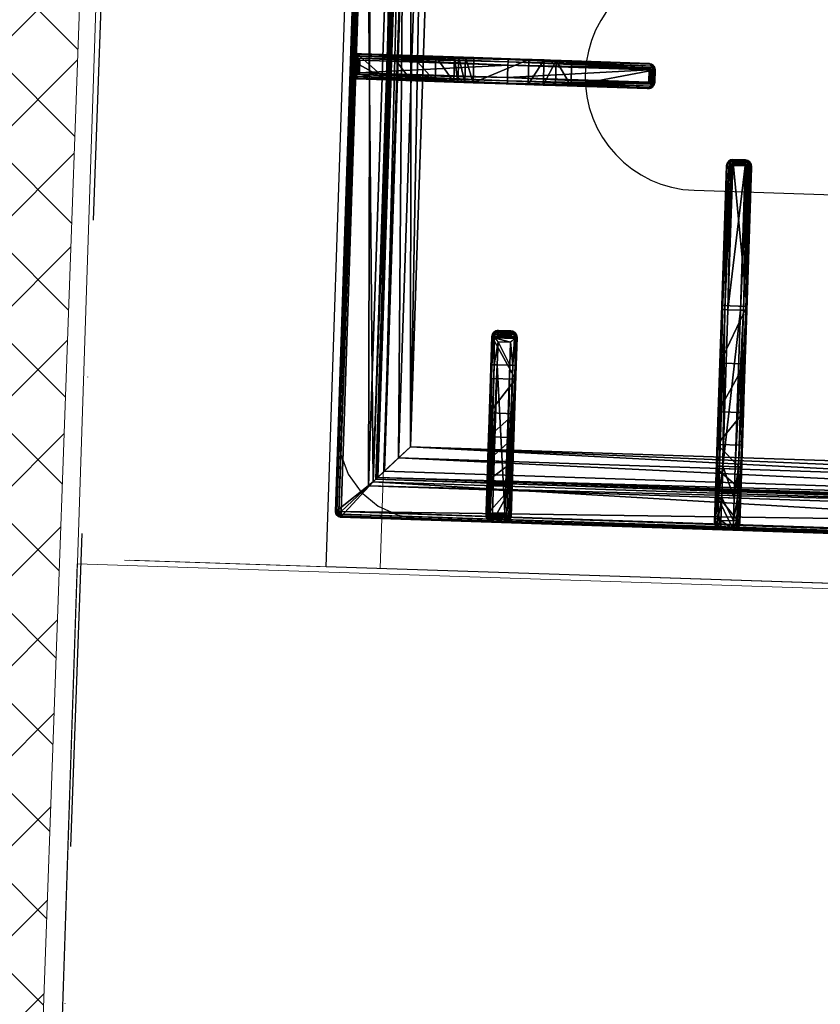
# Model space of a CAD drawing. Header units: millimetres. Extents: x 297264 to 416219, y -77299 to -23696.
# Tile 12 of 187: x 298813 to 299133, y -28784 to -28391. Entities that reach past the tile are written whole.
import ezdxf

# ---------------------------------------------------------------- set-up
doc = ezdxf.new("R2010")
doc.units = ezdxf.units.MM
doc.header["$LTSCALE"] = 2.5
doc.linetypes.add('CONTINUA', pattern=[0])
doc.linetypes.add('DASHDOTX2', pattern=[2, 1, -0.5, 0, -0.5])
for name, color, linetype, lineweight in [('CKD Equipments', 252, 'Continuous', 0), ('ELEVATION 1', 143, 'Continuous', 18), ('HATCH LIGHT', 250, 'Continuous', 0), ('WALL', 132, 'Continuous', 25)]:
    doc.layers.add(name, color=color, linetype=linetype, lineweight=lineweight)
for name, color, linetype in [('CKD-Hood', 1, 'Continuous'), ('IQ_200_3D', 1, 'Continuous'), ('IQ_204_2D', 7, 'CONTINUA'), ('IQ_204_3D', 7, 'Continuous')]:
    doc.layers.add(name, color=color, linetype=linetype)

# ---------------------------------------------------------------- blocks, each defined once
blk = doc.blocks.new('ELECTROLUX-MC7-TOPFYERBRURNERS4')
at = {"layer": 'IQ_200_3D'}
for points, invisible_edges in [([(400, -80.5, 900), (454.11, -83.5, 900), (745.89, -83.5, 900), (800, -80.5, 900)], 5), ([(745.89, -83.5, 900), (754.63, -84.65, 900), (800, -80.5, 900)], 10), ([(754.63, -84.65, 900), (762.78, -88.02, 900), (800, -80.5, 900)], 10), ([(762.78, -88.02, 900), (769.77, -93.39, 900), (800, -80.5, 900)], 10), ([(769.77, -93.39, 900), (775.14, -100.38, 900), (800, -80.5, 900)], 10), ([(775.14, -100.38, 900), (778.51, -108.53, 900), (800, -80.5, 900)], 10), ([(778.51, -108.53, 900), (779.66, -117.26, 900), (800, -80.5, 900)], 10), ([(800, -80.5, 900), (779.66, -117.26, 900), (779.66, -619.74, 900), (800, -655, 900)], 5)]:
    blk.add_3dface(points, dxfattribs=dict(at, invisible_edges=invisible_edges))
at = {"layer": 'IQ_204_2D'}
for p, q in [((422, -83.5), (778, -83.5)), ((595, -85.97), (595, -146.26)), ((602.5, -83.5), (597.5, -83.5)), ((602.5, -83.5), (597.5, -83.5)), ((602.5, -85.5), (597.5, -85.5)), ((597.5, -146.31), (597.5, -85.5)), ((602.5, -85.5), (602.5, -146.31)), ((605, -146.26), (605, -85.97)), ((780, -651.5), (780, -85.5)), ((705.96, -143.5), (708.09, -143.5)), ((717.24, -143.5), (708.09, -143.5)), ((777.53, -143.5), (717.24, -143.5)), ((595, -146.26), (595, -202.14)), ((602.5, -146.31), (597.5, -146.31)), ((597.5, -202.71), (597.5, -146.31)), ((602.5, -146.31), (602.5, -202.71)), ((605, -202.14), (605, -146.26)), ((703.52, -146), (703.52, -151)), ((705.63, -146), (703.52, -146)), ((705.63, -151), (705.63, -146)), ((707.98, -146), (717.19, -146)), ((707.98, -146), (707.98, -151)), ((717.19, -146), (778, -146)), ((717.19, -151), (717.19, -146)), ((778, -151), (778, -146)), ((780, -151), (780, -146)), ((780, -151), (780, -146)), ((703.52, -151), (705.63, -151)), ((717.19, -151), (707.98, -151)), ((778, -151), (717.19, -151)), ((708.09, -153.5), (705.96, -153.5)), ((708.09, -153.5), (717.24, -153.5)), ((717.24, -153.5), (777.53, -153.5)), ((595, -202.14), (595, -202.56)), ((602.5, -202.71), (597.5, -202.71)), ((605, -202.56), (605, -202.14)), ((597.5, -205.06), (597.5, -204.61)), ((602.5, -204.61), (597.5, -204.61)), ((602.5, -205.06), (597.5, -205.06)), ((602.5, -204.61), (602.5, -205.06)), ((634.69, -234.75), (635.11, -234.75)), ((635.11, -234.75), (692.24, -234.75)), ((692.24, -234.75), (754.69, -234.75)), ((754.69, -237.25), (754.69, -234.75)), ((754.69, -234.75), (777.19, -234.75)), ((632.19, -237.25), (632.19, -242.25)), ((632.64, -237.25), (632.19, -237.25)), ((632.64, -237.25), (632.64, -242.25)), ((632.73, -236.66), (632.73, -242.84)), ((634.54, -237.25), (634.54, -242.25)), ((692.19, -237.25), (634.54, -237.25)), ((692.19, -237.25), (692.19, -242.25)), ((754.69, -237.25), (692.19, -237.25)), ((754.69, -237.25), (754.69, -242.25)), ((779.69, -237.25), (754.69, -237.25)), ((779.69, -237.25), (779.69, -242.25)), ((632.19, -242.25), (632.64, -242.25)), ((634.54, -242.25), (692.19, -242.25)), ((692.19, -242.25), (754.69, -242.25)), ((754.69, -244.75), (754.69, -242.25)), ((754.69, -242.25), (779.69, -242.25)), ((635.11, -244.75), (634.69, -244.75)), ((692.24, -244.75), (635.11, -244.75)), ((754.69, -244.75), (692.24, -244.75)), ((777.19, -244.75), (754.69, -244.75))]:
    blk.add_line(p, q, dxfattribs=at)
blk.add_lwpolyline([(751.02, -112.48), (448.98, -112.48), (448.98, -624.52), (751.02, -624.52)], close=True, dxfattribs=at)
blk.add_lwpolyline([(555, -353.5), (555, -222.25, -1), (645, -222.25), (645, -353.5)], format="xyb", dxfattribs=at)
for centre, radius, start, end in [((778, -85.5), 2, 0, 90), ((777.19, -237.25), 2.5, 0, 90), ((777.19, -242.25), 2.5, 270, 0)]:
    blk.add_arc(centre, radius, start, end, dxfattribs=at)
at = {"layer": 'IQ_204_2D', "extrusion": (0, 0, -1)}
for centre, major_axis, ratio, start_param, end_param in [((597.5, -85.97), (-2.5, 0), 0.948965, 0, 0.895145), ((602.5, -85.97), (2.5, 0), 0.948965, -0.895145, 0), ((708.09, -146), (1.92, 1.92), 0.8391, 4.014257, 4.690572), ((708.09, -146), (0, 2.5), 0.84544, -0.894481, 0), ((708.09, -146), (-2.5, 2.5), 0.02182, 4.734206, 5.410521), ((717.24, -146), (0, 2.5), 0.02182, 4.712389, 6.283185), ((777.53, -146), (0, 2.5), 0.948965, 0, 0.895145), ((597.5, -146.26), (-2.5, 0), 0.02182, 4.712389, 6.283185), ((602.5, -146.26), (2.5, 0), 0.02182, 0, 1.570796), ((708.09, -151), (-1.92, 1.92), 0.8391, 4.734206, 5.410521), ((708.09, -151), (2.5, 2.5), 0.02182, 4.014257, 4.690572), ((708.09, -151), (0, 2.5), 0.84544, 3.141593, 4.036074), ((717.24, -151), (0, 2.5), 0.02182, 3.141593, 4.712389), ((777.53, -151), (0, 2.5), 0.948965, 2.246448, 3.141593), ((597.5, -202.14), (-2.5, 0), 0.951091, -0.914364, 0), ((597.5, -202.56), (0, 2.5), 0.99863, 3.141593, 4.712389), ((602.5, -202.56), (0, 2.5), 0.99863, 1.570796, 3.141593), ((602.5, -202.14), (2.5, 0), 0.951091, 0, 0.914364), ((634.69, -237.25), (-2.5, 0), 0.99863, 0, 1.570796), ((635.11, -237.25), (0, 2.5), 0.951091, -0.914364, 0), ((692.24, -237.25), (0, 2.5), 0.02182, -1.570796, 0), ((636.11, -237.25), (3.47, 0), 0.720185, 3.141593, 3.380139), ((634.69, -242.25), (-2.5, 0), 0.99863, 4.712389, 6.283185), ((636.11, -242.25), (-3.47, 0), 0.720185, -0.238546, 0), ((692.24, -242.25), (0, 2.5), 0.02182, 3.141593, 4.712389), ((635.11, -242.25), (0, 2.5), 0.951091, 3.141593, 4.055957)]:
    blk.add_ellipse(centre, major_axis=major_axis, ratio=ratio, start_param=start_param, end_param=end_param, dxfattribs=at)
at = {"layer": 'IQ_204_2D'}
for points, knots in [([(595.94, -84.12), (596.14, -83.95), (596.37, -83.81), (596.75, -83.64), (596.91, -83.59), (597.21, -83.53), (597.36, -83.51), (597.5, -83.5)], [11.861002, 11.861002, 11.861002, 11.861002, 12.775829, 12.775829, 13.352773, 13.352773, 13.929718, 13.929718, 13.929718, 13.929718]), ([(597.5, -85.5), (597.36, -85.37), (597.21, -85.24), (596.91, -84.97), (596.75, -84.83), (596.37, -84.49), (596.14, -84.29), (595.94, -84.12)], [0, 0, 0, 0, 0.576945, 0.576945, 1.153889, 1.153889, 2.068716, 2.068716, 2.068716, 2.068716]), ([(602.5, -83.5), (602.64, -83.51), (602.79, -83.53), (603.09, -83.59), (603.25, -83.64), (603.63, -83.81), (603.86, -83.95), (604.06, -84.12)], [0, 0, 0, 0, 0.576945, 0.576945, 1.153889, 1.153889, 2.068716, 2.068716, 2.068716, 2.068716]), ([(604.06, -84.12), (603.86, -84.29), (603.63, -84.49), (603.25, -84.83), (603.09, -84.97), (602.79, -85.24), (602.64, -85.37), (602.5, -85.5)], [11.858599, 11.858599, 11.858599, 11.858599, 12.773425, 12.773425, 13.35037, 13.35037, 13.927314, 13.927314, 13.927314, 13.927314]), ([(703.52, -146), (703.52, -145.84), (703.54, -145.68), (703.6, -145.36), (703.65, -145.2), (703.77, -144.89), (703.85, -144.74), (704.03, -144.47), (704.13, -144.34), (704.35, -144.12), (704.47, -144.02), (704.74, -143.83), (704.88, -143.75), (705.18, -143.63), (705.34, -143.58), (705.65, -143.51), (705.81, -143.5), (705.96, -143.5)], [15.096253, 15.096253, 15.096253, 15.096253, 15.567018, 15.567018, 16.037783, 16.037783, 16.508548, 16.508548, 16.979314, 16.979314, 17.45135, 17.45135, 17.923386, 17.923386, 18.395422, 18.395422, 18.867458, 18.867458, 18.867458, 18.867458]), ([(778, -146), (778.13, -145.86), (778.26, -145.71), (778.53, -145.41), (778.67, -145.25), (779.01, -144.87), (779.21, -144.64), (779.38, -144.44)], [0, 0, 0, 0, 0.576945, 0.576945, 1.153889, 1.153889, 2.068716, 2.068716, 2.068716, 2.068716]), ([(779.38, -144.44), (779.55, -144.64), (779.69, -144.87), (779.86, -145.25), (779.91, -145.41), (779.97, -145.71), (779.99, -145.86), (780, -146)], [11.858599, 11.858599, 11.858599, 11.858599, 12.773425, 12.773425, 13.35037, 13.35037, 13.927314, 13.927314, 13.927314, 13.927314]), ([(705.96, -153.5), (705.81, -153.5), (705.65, -153.49), (705.34, -153.42), (705.18, -153.37), (704.88, -153.25), (704.74, -153.17), (704.47, -152.98), (704.35, -152.88), (704.13, -152.66), (704.03, -152.53), (703.85, -152.26), (703.77, -152.11), (703.65, -151.8), (703.6, -151.64), (703.54, -151.32), (703.52, -151.16), (703.52, -151)], [3.776921, 3.776921, 3.776921, 3.776921, 4.248957, 4.248957, 4.720993, 4.720993, 5.193029, 5.193029, 5.665065, 5.665065, 6.135831, 6.135831, 6.606596, 6.606596, 7.077361, 7.077361, 7.548126, 7.548126, 7.548126, 7.548126]), ([(779.38, -152.56), (779.21, -152.36), (779.01, -152.13), (778.67, -151.75), (778.53, -151.59), (778.26, -151.29), (778.13, -151.14), (778, -151)], [11.858599, 11.858599, 11.858599, 11.858599, 12.773425, 12.773425, 13.35037, 13.35037, 13.927314, 13.927314, 13.927314, 13.927314]), ([(780, -151), (779.99, -151.14), (779.97, -151.29), (779.91, -151.59), (779.86, -151.75), (779.69, -152.13), (779.55, -152.36), (779.38, -152.56)], [0, 0, 0, 0, 0.576945, 0.576945, 1.153889, 1.153889, 2.068716, 2.068716, 2.068716, 2.068716]), ([(595.97, -204.03), (596.08, -203.94), (596.19, -203.84), (596.41, -203.66), (596.52, -203.57), (596.74, -203.38), (596.85, -203.28), (597.06, -203.1), (597.16, -203.01), (597.3, -202.88), (597.34, -202.84), (597.41, -202.79), (597.43, -202.77), (597.45, -202.75), (597.46, -202.74), (597.48, -202.73), (597.48, -202.72), (597.49, -202.72), (597.49, -202.71), (597.49, -202.71), (597.49, -202.71), (597.5, -202.71), (597.5, -202.71), (597.5, -202.71), (597.5, -202.71), (597.5, -202.71), (597.5, -202.71), (597.5, -202.71)], [5.917739, 5.917739, 5.917739, 5.917739, 6.381174, 6.381174, 6.832619, 6.832619, 7.284064, 7.284064, 7.735508, 7.735508, 7.961231, 7.961231, 8.074092, 8.074092, 8.130523, 8.130523, 8.158738, 8.158738, 8.172846, 8.172846, 8.179899, 8.179899, 8.183426, 8.183426, 8.18519, 8.18519, 8.186953, 8.186953, 8.186953, 8.186953]), ([(597.5, -204.61), (597.23, -204.6), (596.95, -204.54), (596.53, -204.38), (596.39, -204.31), (596.16, -204.17), (596.07, -204.1), (595.97, -204.03)], [0, 0, 0, 0, 1.068151, 1.068151, 1.602227, 1.602227, 2.010889, 2.010889, 2.010889, 2.010889]), ([(602.5, -202.71), (602.5, -202.71), (602.5, -202.71), (602.5, -202.71), (602.5, -202.71), (602.5, -202.71), (602.5, -202.71), (602.51, -202.71), (602.51, -202.71), (602.51, -202.71), (602.51, -202.72), (602.52, -202.72), (602.52, -202.73), (602.54, -202.74), (602.55, -202.75), (602.57, -202.77), (602.59, -202.79), (602.66, -202.84), (602.7, -202.88), (602.84, -203.01), (602.94, -203.1), (603.15, -203.28), (603.26, -203.38), (603.48, -203.57), (603.59, -203.66), (603.81, -203.84), (603.92, -203.94), (604.03, -204.03)], [8.18747, 8.18747, 8.18747, 8.18747, 8.189233, 8.189233, 8.190997, 8.190997, 8.194524, 8.194524, 8.201577, 8.201577, 8.215685, 8.215685, 8.2439, 8.2439, 8.300331, 8.300331, 8.413192, 8.413192, 8.638915, 8.638915, 9.09036, 9.09036, 9.541804, 9.541804, 9.993249, 9.993249, 10.456684, 10.456684, 10.456684, 10.456684]), ([(604.03, -204.03), (603.93, -204.1), (603.84, -204.17), (603.61, -204.31), (603.47, -204.38), (603.05, -204.54), (602.77, -204.6), (602.5, -204.61)], [11.918829, 11.918829, 11.918829, 11.918829, 12.327491, 12.327491, 12.861567, 12.861567, 13.929718, 13.929718, 13.929718, 13.929718]), ([(633.22, -235.72), (633.07, -235.92), (632.94, -236.13), (632.8, -236.45), (632.76, -236.56), (632.73, -236.66)], [11.917214, 11.917214, 11.917214, 11.917214, 12.775852, 12.775852, 13.165698, 13.165698, 13.165698, 13.165698]), ([(634.54, -237.25), (634.54, -237.25), (634.54, -237.25), (634.54, -237.25), (634.54, -237.25), (634.54, -237.25), (634.54, -237.25), (634.54, -237.24), (634.54, -237.24), (634.54, -237.24), (634.53, -237.24), (634.53, -237.23), (634.53, -237.23), (634.51, -237.21), (634.5, -237.2), (634.48, -237.18), (634.46, -237.16), (634.41, -237.09), (634.37, -237.05), (634.25, -236.91), (634.15, -236.81), (633.97, -236.6), (633.87, -236.49), (633.68, -236.27), (633.59, -236.16), (633.41, -235.94), (633.31, -235.83), (633.22, -235.72)], [8.18857, 8.18857, 8.18857, 8.18857, 8.190334, 8.190334, 8.192098, 8.192098, 8.195626, 8.195626, 8.202682, 8.202682, 8.216794, 8.216794, 8.245018, 8.245018, 8.301466, 8.301466, 8.414361, 8.414361, 8.640152, 8.640152, 9.091733, 9.091733, 9.543315, 9.543315, 9.994896, 9.994896, 10.458359, 10.458359, 10.458359, 10.458359]), ([(632.73, -242.84), (632.76, -242.94), (632.8, -243.04), (632.94, -243.37), (633.07, -243.58), (633.22, -243.78)], [0.764042, 0.764042, 0.764042, 0.764042, 1.153889, 1.153889, 2.012527, 2.012527, 2.012527, 2.012527]), ([(633.22, -243.78), (633.31, -243.67), (633.41, -243.56), (633.59, -243.34), (633.68, -243.23), (633.87, -243.01), (633.97, -242.9), (634.15, -242.69), (634.25, -242.59), (634.37, -242.45), (634.41, -242.4), (634.46, -242.34), (634.48, -242.32), (634.5, -242.3), (634.51, -242.29), (634.53, -242.27), (634.53, -242.27), (634.53, -242.26), (634.54, -242.26), (634.54, -242.26), (634.54, -242.26), (634.54, -242.25), (634.54, -242.25), (634.54, -242.25), (634.54, -242.25), (634.54, -242.25), (634.54, -242.25), (634.54, -242.25)], [5.918265, 5.918265, 5.918265, 5.918265, 6.381728, 6.381728, 6.833309, 6.833309, 7.284891, 7.284891, 7.736472, 7.736472, 7.962263, 7.962263, 8.075158, 8.075158, 8.131606, 8.131606, 8.15983, 8.15983, 8.173942, 8.173942, 8.180998, 8.180998, 8.184526, 8.184526, 8.18629, 8.18629, 8.188054, 8.188054, 8.188054, 8.188054])]:
    blk.add_open_spline(points, degree=3, knots=knots, dxfattribs=at)
at = {"layer": 'IQ_204_3D'}
mesh = blk.add_polyface(dxfattribs=at)
corners = [(779.78, -85.71, 904.1), (780, -85.5, 900), (779.52, -84.72, 904.14), (779.73, -84.5, 900), (778, -83.5, 900), (778.78, -83.98, 904.14), (779, -83.77, 900), (777.79, -83.72, 904.1), (779.48, -85.71, 905.06), (779.29, -84.85, 905), (778.65, -85.21, 905.73), (778.76, -85.71, 905.75), (778.65, -84.21, 905), (777.79, -84.02, 905.06), (778.29, -84.85, 905.73), (777.79, -84.74, 905.75), (777.79, -85.71, 906), (422.21, -85.71, 906), (422.21, -84.74, 905.75), (422.21, -84.02, 905.06), (422.21, -83.72, 904.1), (422, -83.5, 900), (765.45, -638.95, 900), (422, -653.5, 900), (434.55, -638.95, 900), (765.45, -98.05, 900), (780, -651.5, 900), (434.55, -98.05, 900), (420, -85.5, 900), (421, -83.77, 900), (779.73, -652.5, 900), (779, -653.23, 900), (778, -653.5, 900), (420, -651.5, 900), (420.27, -652.5, 900), (421, -653.23, 900), (420.27, -84.5, 900), (421.22, -83.98, 904.14), (420.48, -84.72, 904.14), (420.22, -85.71, 904.1), (421.35, -84.21, 905), (421.71, -84.85, 905.73), (420.71, -84.85, 905), (420.52, -85.71, 905.06), (421.35, -85.21, 905.73), (421.24, -85.71, 905.75), (422.21, -651.29, 906), (421.24, -651.29, 905.75), (420.52, -651.29, 905.06), (420.22, -651.29, 904.1), (420.48, -652.28, 904.14), (421.22, -653.02, 904.14), (422.21, -653.28, 904.1), (420.71, -652.15, 905), (421.35, -651.79, 905.73), (421.35, -652.79, 905), (422.21, -652.98, 905.06), (421.71, -652.15, 905.73), (422.21, -652.26, 905.75), (435.55, -637.95, 899.73), (435.55, -99.05, 899.73), (436.28, -99.78, 899), (436.28, -637.22, 899), (438.88, -634.62, 902.5), (438.88, -102.38, 902.5), (436.31, -637.19, 905.06), (436.31, -99.81, 905.06), (432.81, -96.31, 906), (432.81, -640.69, 906), (448.98, -624.52, 885), (448.98, -112.48, 885), (444.36, -107.86, 885), (444.36, -629.14, 885), (777.79, -653.28, 904.1), (777.79, -652.98, 905.06), (777.79, -651.29, 906), (777.79, -652.26, 905.75), (763.72, -637.22, 899), (764.45, -637.95, 899.73), (764.45, -99.05, 899.73), (763.72, -99.78, 899), (767.19, -640.69, 906), (767.19, -96.31, 906), (778.78, -653.02, 904.14), (779.52, -652.28, 904.14), (779.78, -651.29, 904.1), (778.65, -652.79, 905), (778.29, -652.15, 905.73), (779.29, -652.15, 905), (779.48, -651.29, 905.06), (778.65, -651.79, 905.73), (778.76, -651.29, 905.75), (761.12, -634.62, 902.5), (751.02, -624.52, 885), (763.69, -637.19, 905.06), (755.64, -629.14, 885), (755.64, -107.86, 885), (751.02, -112.48, 885), (761.12, -102.38, 902.5), (763.69, -99.81, 905.06)]
mesh.append_faces([[corners[k] for k in face] for face in [(16, 10, 14), (17, 41, 44), (46, 54, 57), (75, 87, 90)]])
mesh.append_faces([[corners[k] for k in face] for face in [(4, 5, 6), (8, 10, 11), (16, 11, 10), (15, 16, 14), (7, 19, 13), (13, 18, 15), (28, 38, 36), (19, 41, 18), (17, 18, 41), (45, 17, 44), (39, 48, 43), (43, 47, 45), (23, 51, 35), (48, 54, 47), (46, 47, 54), (58, 46, 57), (52, 74, 56), (76, 56, 74), (26, 84, 30), (74, 87, 76), (85, 88, 84), (88, 87, 86), (75, 76, 87), (91, 75, 90), (85, 8, 89), (11, 89, 8)]], dxfattribs={"vtx0": -1})
mesh.append_faces([[corners[k] for k in face] for face in [(16, 15, 17), (22, 23, 24), (25, 26, 22), (27, 21, 25), (21, 28, 29), (6, 1, 4), (4, 25, 21), (24, 28, 27), (35, 33, 23), (26, 25, 1), (23, 22, 32), (17, 45, 46), (75, 81, 46), (81, 16, 82), (46, 67, 17), (17, 82, 16), (93, 72, 69), (72, 93, 95), (70, 71, 97), (97, 95, 93)]], dxfattribs={"vtx0": -1, "vtx1": -1})
mesh.append_faces([[corners[k] for k in face] for face in [(21, 27, 28), (4, 1, 25), (26, 32, 22), (24, 23, 33)]], dxfattribs={"vtx0": -1, "vtx1": -1, "vtx2": -1})
mesh.append_faces([[corners[k] for k in face] for face in [(17, 15, 18), (24, 33, 28), (46, 45, 47), (75, 58, 76), (16, 91, 11)]], dxfattribs={"vtx0": -1, "vtx2": -1})
mesh.append_faces([[corners[k] for k in face] for face in [(0, 1, 2), (5, 2, 6), (8, 0, 9), (5, 12, 2), (5, 7, 12), (12, 13, 14), (12, 14, 9), (2, 9, 0), (10, 9, 14), (19, 18, 13), (4, 21, 7), (30, 31, 26), (34, 33, 35), (20, 21, 37), (38, 37, 36), (19, 20, 40), (38, 42, 37), (38, 39, 42), (42, 43, 44), (42, 44, 40), (37, 40, 20), (41, 40, 44), (48, 47, 43), (28, 33, 39), (49, 33, 50), (51, 50, 35), (48, 49, 53), (51, 55, 50), (51, 52, 55), (55, 56, 57), (55, 57, 53), (50, 53, 49), (54, 53, 57), (24, 27, 59), (61, 62, 60), (63, 64, 65), (67, 68, 66), (69, 70, 63), (61, 71, 62), (73, 74, 52), (58, 56, 76), (32, 73, 23), (62, 77, 59), (22, 24, 78), (27, 25, 60), (80, 61, 79), (73, 32, 83), (84, 83, 30), (74, 73, 86), (88, 89, 90), (88, 86, 84), (83, 84, 86), (92, 93, 63), (68, 81, 65), (92, 63, 94), (72, 95, 62), (95, 96, 77), (98, 97, 92), (81, 82, 94), (98, 92, 99), (77, 80, 78), (25, 22, 79), (0, 8, 85), (91, 89, 11), (80, 96, 61), (70, 97, 64), (64, 98, 66), (82, 67, 99), (1, 0, 26)]], dxfattribs={"vtx1": -1})
mesh.append_faces([[corners[k] for k in face] for face in [(31, 32, 26), (75, 46, 58), (75, 16, 81), (81, 68, 46), (68, 67, 46), (67, 82, 17), (70, 69, 71), (72, 71, 69), (71, 96, 97), (96, 95, 97), (16, 75, 91)]], dxfattribs={"vtx1": -1, "vtx2": -1})
mesh.append_faces([[corners[k] for k in face] for face in [(1, 3, 2), (4, 7, 5), (2, 3, 6), (8, 9, 10), (7, 13, 12), (12, 9, 2), (13, 15, 14), (7, 20, 19), (21, 20, 7), (6, 3, 1), (28, 36, 29), (21, 29, 37), (28, 39, 38), (37, 29, 36), (19, 40, 41), (39, 43, 42), (42, 40, 37), (43, 45, 44), (39, 49, 48), (33, 49, 39), (33, 34, 50), (23, 52, 51), (50, 34, 35), (48, 53, 54), (52, 56, 55), (55, 53, 50), (56, 58, 57), (27, 60, 59), (62, 59, 60), (64, 66, 65), (68, 65, 66), (70, 64, 63), (71, 72, 62), (73, 52, 23), (77, 78, 59), (24, 59, 78), (25, 79, 60), (61, 60, 79), (32, 31, 83), (26, 85, 84), (83, 31, 30), (74, 86, 87), (73, 83, 86), (85, 89, 88), (88, 90, 87), (89, 91, 90), (93, 69, 63), (81, 94, 65), (63, 65, 94), (95, 77, 62), (96, 80, 77), (97, 93, 92), (82, 99, 94), (92, 94, 99), (80, 79, 78), (22, 78, 79), (96, 71, 61), (97, 98, 64), (98, 99, 66), (67, 66, 99), (0, 85, 26)]], dxfattribs={"vtx2": -1})
mesh = blk.add_polyface(dxfattribs=at)
corners = [(595, -124.88, 908.5), (595, -117.48, 885), (605, -124.88, 908.5), (605, -117.48, 885), (595, -132.65, 915.27), (605, -132.65, 915.27), (595, -154.61, 919.15), (605, -154.61, 919.15), (595, -129.29, 914.02), (605, -129.29, 914.02), (605, -126.58, 911.67), (595, -126.58, 911.67), (605, -99.78, 899), (605, -107.86, 885), (605, -99.33, 899.53), (605, -98.73, 899.88), (605, -98.05, 900), (605, -86, 900), (605, -146.26, 932.5), (605, -87.71, 932.5), (605, -202.14, 930.01), (605, -171.65, 922), (605, -202.56, 922), (605, -165.46, 921.68), (605, -160.6, 920.73), (597.5, -85.23, 933.1), (597.5, -83.5, 900), (596.7, -85.4, 933.81), (595.33, -84.75, 900), (595.94, -85.86, 934.45), (596.25, -83.84, 900), (595.25, -86.68, 933.58), (595, -87.71, 932.5), (595, -86, 900), (602.5, -83.5, 900), (602.5, -85.23, 933.1), (595, -98.05, 900), (603.75, -83.84, 900), (604.67, -84.75, 900), (595, -107.86, 885), (595, -99.78, 899), (595, -146.26, 932.5), (595, -160.6, 920.73), (595, -165.46, 921.68), (595, -202.56, 922), (595, -202.14, 930.01), (595, -171.65, 922), (595, -98.73, 899.88), (595, -99.33, 899.53), (597.5, -204.61, 930.59), (596.72, -204.45, 931.28), (597.5, -205.06, 922), (596.25, -204.73, 922), (595.26, -203.19, 931.06), (595.33, -203.81, 922), (595.97, -204.03, 931.91), (595.33, -146.29, 933.75), (596.79, -203.33, 932.35), (596.25, -146.31, 934.67), (597.5, -146.31, 935), (597.18, -202.99, 932.45), (597.35, -202.84, 932.47), (597.43, -202.77, 932.48), (597.47, -202.73, 932.48), (597.5, -202.71, 932.48), (602.5, -205.06, 922), (604.67, -203.81, 922), (603.75, -204.73, 922), (596.7, -86.52, 934.87), (597.5, -87.23, 935), (603.28, -204.45, 931.28), (602.5, -204.61, 930.59), (604.03, -204.03, 931.91), (603.21, -203.33, 932.35), (602.65, -202.84, 932.47), (602.82, -202.99, 932.45), (602.53, -202.73, 932.48), (602.57, -202.77, 932.48), (602.5, -202.71, 932.48), (602.5, -146.31, 935), (602.5, -87.23, 935), (604.06, -85.86, 934.45), (603.3, -86.52, 934.87), (603.3, -85.4, 933.81), (604.75, -86.68, 933.58), (604.67, -146.29, 933.75), (603.75, -146.31, 934.67), (604.74, -203.19, 931.06)]
mesh.append_faces([[corners[k] for k in face] for face in [(25, 26, 27), (28, 29, 30), (29, 28, 31), (29, 27, 30), (27, 26, 30), (49, 50, 51), (51, 50, 52), (53, 54, 55), (54, 52, 55), (55, 52, 50), (57, 58, 55), (55, 56, 53), (31, 56, 29), (29, 58, 68), (69, 68, 59), (35, 83, 34), (34, 83, 37), (84, 38, 81), (38, 37, 81), (81, 37, 83), (82, 86, 81), (80, 79, 82), (81, 85, 84), (71, 65, 70), (66, 72, 67), (72, 66, 87), (72, 70, 67), (70, 65, 67), (87, 85, 72), (72, 86, 73)]])
mesh.append_faces([[corners[k] for k in face] for face in [(5, 8, 9), (0, 10, 11), (11, 9, 8), (33, 31, 28), (33, 16, 36), (58, 56, 55), (56, 58, 29), (79, 86, 82), (86, 85, 81), (22, 87, 66), (85, 86, 72), (21, 43, 23)]], dxfattribs={"vtx0": -1})
mesh.append_faces([[corners[k] for k in face] for face in [(3, 12, 2), (2, 16, 10), (18, 5, 19), (20, 21, 18), (37, 17, 34), (34, 16, 26), (11, 36, 0), (8, 32, 11), (32, 4, 41), (0, 40, 1), (52, 44, 51), (51, 21, 65), (22, 65, 21), (74, 61, 75), (6, 7, 42)]], dxfattribs={"vtx0": -1, "vtx1": -1})
mesh.append_faces([[corners[k] for k in face] for face in [(33, 26, 16), (61, 62, 59), (62, 63, 59), (63, 64, 59), (46, 21, 51), (61, 74, 62), (76, 63, 77), (78, 64, 76), (64, 63, 76), (63, 62, 77), (77, 62, 74), (59, 64, 79), (64, 78, 79), (78, 76, 79), (76, 77, 79), (77, 74, 79)]], dxfattribs={"vtx0": -1, "vtx1": -1, "vtx2": -1})
mesh.append_faces([[corners[k] for k in face] for face in [(10, 17, 19), (41, 43, 46), (41, 53, 56), (41, 56, 31), (59, 79, 80), (18, 84, 85), (18, 85, 87), (79, 73, 86)]], dxfattribs={"vtx0": -1, "vtx2": -1})
mesh.append_faces([[corners[k] for k in face] for face in [(0, 1, 2), (4, 5, 6), (4, 8, 5), (10, 9, 11), (32, 31, 33), (26, 25, 34), (28, 30, 33), (39, 1, 40), (44, 45, 46), (53, 45, 54), (45, 53, 41), (60, 61, 59), (66, 67, 22), (32, 41, 31), (50, 70, 55), (50, 49, 70), (55, 72, 57), (60, 57, 75), (69, 59, 80), (25, 27, 35), (29, 81, 27), (81, 29, 82), (80, 82, 69), (83, 35, 27), (19, 17, 84), (19, 84, 18), (20, 87, 22), (20, 18, 87), (75, 73, 79), (49, 51, 71), (42, 24, 43), (13, 3, 39), (12, 13, 40), (36, 16, 47), (12, 40, 14), (48, 47, 14)]], dxfattribs={"vtx1": -1})
mesh.append_faces([[corners[k] for k in face] for face in [(5, 7, 6), (12, 14, 2), (14, 15, 2), (15, 16, 2), (16, 17, 10), (21, 23, 18), (23, 24, 18), (24, 7, 18), (7, 5, 18), (5, 9, 19), (9, 10, 19), (30, 26, 33), (17, 16, 34), (8, 4, 32), (4, 6, 41), (6, 42, 41), (42, 43, 41), (45, 41, 46), (32, 33, 11), (33, 36, 11), (36, 47, 0), (47, 48, 0), (48, 40, 0), (58, 57, 59), (44, 46, 51), (67, 65, 22), (46, 43, 21)]], dxfattribs={"vtx1": -1, "vtx2": -1})
mesh.append_faces([[corners[k] for k in face] for face in [(1, 3, 2), (0, 2, 10), (3, 13, 12), (20, 22, 21), (25, 35, 34), (37, 38, 17), (45, 44, 54), (57, 60, 59), (52, 54, 44), (59, 68, 58), (49, 71, 70), (70, 72, 55), (72, 73, 57), (61, 60, 75), (57, 73, 75), (29, 68, 82), (81, 83, 27), (82, 68, 69), (17, 38, 84), (74, 75, 79), (51, 65, 71), (7, 24, 42), (24, 23, 43), (3, 1, 39), (13, 39, 40), (16, 15, 47), (40, 48, 14), (47, 15, 14)]], dxfattribs={"vtx2": -1})
mesh = blk.add_polyface(dxfattribs=at)
corners = [(707.98, -151, 934.6), (706.44, -144.44, 933.98), (706.44, -152.56, 933.98), (707.98, -146, 934.6), (705.63, -146, 932.53), (705.63, -151, 932.53), (703.71, -151.96, 920.55), (703.52, -151, 920.59), (704.24, -152.77, 920.43), (707.18, -153.25, 933.14), (705.96, -153.5, 920), (708.09, -153.5, 932.1), (705.03, -153.31, 920.24), (703.52, -146, 920.59), (703.71, -145.04, 920.55), (707.18, -143.75, 933.14), (704.24, -144.23, 920.43), (705.03, -143.69, 920.24), (705.96, -143.5, 920), (708.09, -143.5, 932.1), (717.24, -153.5, 932.5), (722.73, -153.5, 912.68), (775.79, -153.5, 932.5), (746.02, -153.5, 885), (763.72, -153.5, 899), (736.51, -153.5, 900.63), (755.64, -153.5, 885), (764.17, -153.5, 899.53), (764.77, -153.5, 899.88), (777.5, -153.5, 900), (765.45, -153.5, 900), (722.73, -143.5, 912.68), (746.02, -143.5, 885), (736.51, -143.5, 900.63), (717.24, -143.5, 932.5), (777.5, -143.5, 900), (765.45, -143.5, 900), (775.79, -143.5, 932.5), (764.77, -143.5, 899.88), (764.17, -143.5, 899.53), (755.64, -143.5, 885), (763.72, -143.5, 899), (778.27, -146, 933.1), (780, -146, 900), (778.1, -145.2, 933.81), (778.75, -143.83, 900), (777.64, -144.44, 934.45), (779.66, -144.75, 900), (776.82, -143.75, 933.58), (780, -151, 900), (778.27, -151, 933.1), (779.66, -152.25, 900), (778.75, -153.17, 900), (717.19, -144.75, 934.67), (717.19, -146, 935), (717.21, -143.83, 933.75), (776.98, -145.2, 934.87), (776.27, -146, 935), (717.19, -151, 935), (776.27, -151, 935), (777.64, -152.56, 934.45), (776.98, -151.8, 934.87), (778.1, -151.8, 933.81), (776.82, -153.25, 933.58), (717.21, -153.17, 933.75), (717.19, -152.25, 934.67)]
mesh.append_faces([[corners[k] for k in face] for face in [(5, 6, 2), (5, 7, 6), (6, 8, 2), (13, 4, 14), (16, 14, 1), (1, 14, 4), (42, 43, 44), (45, 46, 47), (46, 45, 48), (46, 44, 47), (44, 43, 47), (1, 55, 15), (48, 55, 46), (46, 53, 56), (57, 56, 54), (50, 62, 49), (49, 62, 51), (63, 52, 60), (52, 51, 60), (60, 51, 62), (61, 65, 60), (59, 58, 61), (60, 64, 63), (9, 64, 2)]])
mesh.append_faces([[corners[k] for k in face] for face in [(0, 1, 2), (15, 16, 1), (16, 15, 17), (19, 17, 15), (32, 25, 33), (35, 48, 45), (35, 30, 36), (3, 53, 1), (53, 55, 1), (55, 53, 46), (58, 65, 61), (65, 64, 60), (64, 65, 2), (65, 0, 2)]], dxfattribs={"vtx0": -1})
mesh.append_faces([[corners[k] for k in face] for face in [(20, 21, 22), (23, 24, 25), (25, 22, 21), (30, 22, 28), (12, 17, 10), (17, 12, 16), (6, 14, 8), (8, 16, 12), (18, 34, 31), (37, 31, 34), (51, 29, 49), (49, 30, 43)]], dxfattribs={"vtx0": -1, "vtx1": -1})
mesh.append_faces([[corners[k] for k in face] for face in [(25, 28, 22), (37, 38, 33), (35, 43, 30)]], dxfattribs={"vtx0": -1, "vtx1": -1, "vtx2": -1})
mesh.append_faces([[corners[k] for k in face] for face in [(37, 33, 31), (33, 39, 41), (34, 15, 55), (34, 55, 48), (58, 54, 3), (54, 58, 59), (20, 63, 64), (20, 64, 9)]], dxfattribs={"vtx0": -1, "vtx2": -1})
mesh.append_faces([[corners[k] for k in face] for face in [(1, 4, 2), (2, 8, 9), (10, 11, 12), (12, 9, 8), (4, 13, 5), (18, 17, 19), (11, 10, 20), (29, 22, 30), (7, 13, 6), (10, 18, 21), (25, 21, 33), (19, 34, 18), (35, 36, 37), (40, 32, 41), (37, 48, 35), (43, 42, 49), (45, 47, 35), (19, 15, 34), (37, 34, 48), (0, 58, 3), (57, 54, 59), (42, 44, 50), (46, 60, 44), (60, 46, 61), (59, 61, 57), (62, 50, 44), (22, 29, 63), (22, 63, 20), (11, 20, 9), (26, 23, 40), (24, 26, 41), (36, 30, 38), (24, 41, 27), (39, 38, 27)]], dxfattribs={"vtx1": -1})
mesh.append_faces([[corners[k] for k in face] for face in [(10, 21, 20), (24, 27, 25), (27, 28, 25), (13, 14, 6), (14, 16, 8), (36, 38, 37), (38, 39, 33), (32, 33, 41), (47, 43, 35), (29, 30, 49), (3, 54, 53), (58, 0, 65)]], dxfattribs={"vtx1": -1, "vtx2": -1})
mesh.append_faces([[corners[k] for k in face] for face in [(0, 3, 1), (4, 5, 2), (11, 9, 12), (13, 7, 5), (23, 26, 24), (17, 18, 10), (18, 31, 21), (32, 23, 25), (21, 31, 33), (42, 50, 49), (51, 52, 29), (54, 56, 53), (46, 56, 61), (60, 62, 44), (61, 56, 57), (29, 52, 63), (23, 32, 40), (26, 40, 41), (30, 28, 38), (41, 39, 27), (38, 28, 27)]], dxfattribs={"vtx2": -1})
mesh = blk.add_polyface(dxfattribs=at)
corners = [(634.06, -235.01, 931.06), (633.44, -235.08, 922), (633.22, -235.72, 931.91), (635.11, -234.75, 930.01), (634.69, -234.75, 922), (632.52, -236, 922), (632.73, -236.66, 931.11), (632.64, -237.25, 930.59), (632.64, -237.1, 930.62), (632.19, -237.25, 922), (632.66, -236.95, 930.72), (690.6, -234.75, 922), (690.6, -244.75, 922), (634.69, -244.75, 922), (632.52, -243.5, 922), (633.44, -244.41, 922), (632.19, -242.25, 922), (692.24, -234.75, 932.5), (713.55, -234.75, 917.44), (754.69, -234.75, 932.5), (765.94, -234.75, 929.49), (774.17, -234.75, 921.25), (777.19, -234.75, 900), (765.45, -234.75, 900), (777.19, -234.75, 910), (733.01, -234.75, 904.45), (764.77, -234.75, 899.88), (764.17, -234.75, 899.53), (755.64, -234.75, 885), (746.02, -234.75, 885), (763.72, -234.75, 899), (692.21, -235.08, 933.75), (633.92, -236.54, 932.35), (692.19, -236, 934.67), (692.19, -237.25, 935), (634.26, -236.93, 932.45), (634.42, -237.1, 932.47), (634.48, -237.18, 932.48), (634.52, -237.22, 932.48), (634.54, -237.25, 932.48), (754.69, -235.08, 933.75), (766.56, -235.08, 930.57), (754.69, -237.25, 935), (767.02, -236, 931.36), (754.69, -236, 934.67), (767.19, -237.25, 931.65), (776.05, -236, 922.33), (775.25, -235.08, 921.87), (779.69, -237.25, 910), (779.35, -236, 910), (776.34, -237.25, 922.5), (778.44, -235.08, 910), (779.69, -237.25, 900), (779.35, -236, 900), (778.44, -235.08, 900), (633.22, -243.78, 931.91), (632.73, -242.84, 931.11), (633.92, -242.96, 932.35), (634.26, -242.57, 932.45), (634.42, -242.4, 932.47), (634.48, -242.32, 932.48), (634.54, -242.26, 932.48), (632.64, -242.25, 930.59), (632.64, -242.4, 930.62), (632.66, -242.55, 930.72), (634.06, -244.49, 931.06), (635.11, -244.75, 930.01), (692.24, -244.75, 932.5), (733.01, -244.75, 904.45), (777.19, -244.75, 910), (713.55, -244.75, 917.44), (746.02, -244.75, 885), (763.72, -244.75, 899), (755.64, -244.75, 885), (764.17, -244.75, 899.53), (764.77, -244.75, 899.88), (765.45, -244.75, 900), (777.19, -244.75, 900), (774.17, -244.75, 921.25), (765.94, -244.75, 929.49), (754.69, -244.75, 932.5), (778.44, -244.41, 910), (775.25, -244.41, 921.87), (779.69, -242.25, 910), (776.05, -243.5, 922.33), (779.35, -243.5, 910), (776.34, -242.25, 922.5), (767.02, -243.5, 931.36), (766.56, -244.41, 930.57), (754.69, -242.25, 935), (754.69, -243.5, 934.67), (767.19, -242.25, 931.65), (754.69, -244.41, 933.75), (778.44, -244.41, 900), (779.69, -242.25, 900), (779.35, -243.5, 900), (692.21, -244.41, 933.75), (692.19, -243.5, 934.67), (692.19, -242.25, 935)]
mesh.append_faces([[corners[k] for k in face] for face in [(0, 1, 2), (1, 5, 2), (2, 5, 6), (32, 33, 2), (2, 31, 0), (56, 14, 55), (65, 55, 15), (15, 55, 14), (65, 96, 55), (55, 97, 57)]])
mesh.append_faces([[corners[k] for k in face] for face in [(9, 6, 5), (33, 31, 2), (20, 40, 41), (42, 43, 44), (43, 47, 41), (50, 49, 46), (51, 46, 49), (48, 53, 49), (22, 51, 54), (54, 49, 53), (6, 55, 2), (13, 65, 15), (78, 81, 82), (83, 84, 85), (84, 88, 82), (91, 90, 87), (92, 87, 90), (94, 85, 95), (95, 81, 93), (83, 50, 86), (42, 91, 45), (45, 86, 50), (96, 97, 55), (89, 97, 90), (90, 96, 92), (29, 68, 25), (12, 18, 70), (70, 25, 68)]], dxfattribs={"vtx0": -1})
mesh.append_faces([[corners[k] for k in face] for face in [(5, 11, 9), (13, 14, 12), (11, 17, 18), (24, 18, 21), (30, 25, 27), (19, 40, 20), (56, 10, 64), (7, 9, 62), (66, 12, 67), (68, 69, 70), (71, 72, 68), (70, 67, 12), (69, 81, 78), (22, 52, 23), (95, 77, 94), (80, 92, 67), (97, 96, 90), (34, 98, 42)]], dxfattribs={"vtx0": -1, "vtx1": -1})
mesh.append_faces([[corners[k] for k in face] for face in [(24, 23, 25), (36, 37, 34), (37, 38, 34), (38, 39, 34), (60, 37, 59), (37, 60, 38), (38, 61, 39), (61, 38, 60), (37, 36, 59), (62, 64, 10), (69, 68, 76), (23, 94, 77), (61, 60, 98), (60, 59, 98), (39, 61, 34), (61, 98, 34)]], dxfattribs={"vtx0": -1, "vtx1": -1, "vtx2": -1})
mesh.append_faces([[corners[k] for k in face] for face in [(24, 25, 18), (17, 0, 31), (24, 47, 51), (17, 31, 40), (80, 88, 92), (69, 93, 81), (67, 96, 65), (98, 57, 97), (67, 92, 96)]], dxfattribs={"vtx0": -1, "vtx2": -1})
mesh.append_faces([[corners[k] for k in face] for face in [(0, 3, 1), (10, 6, 9), (1, 4, 5), (4, 3, 11), (22, 23, 24), (28, 29, 30), (3, 0, 17), (35, 36, 34), (20, 41, 21), (43, 45, 46), (43, 41, 44), (48, 49, 50), (50, 46, 45), (47, 21, 41), (40, 44, 41), (40, 31, 44), (52, 53, 48), (51, 49, 54), (55, 57, 2), (58, 35, 57), (58, 59, 35), (32, 2, 57), (6, 10, 56), (8, 7, 10), (63, 64, 62), (14, 56, 16), (64, 63, 16), (13, 12, 66), (77, 69, 76), (78, 82, 79), (84, 86, 87), (84, 82, 85), (89, 90, 91), (91, 87, 86), (88, 79, 82), (81, 85, 82), (77, 93, 69), (85, 81, 95), (48, 50, 83), (91, 86, 45), (52, 48, 94), (54, 53, 22), (76, 23, 77), (66, 67, 65), (58, 57, 98), (71, 68, 29), (18, 25, 70), (71, 29, 73), (73, 28, 72), (23, 76, 26), (72, 30, 74), (27, 26, 74)]], dxfattribs={"vtx1": -1})
mesh.append_faces([[corners[k] for k in face] for face in [(7, 8, 9), (4, 11, 5), (11, 12, 9), (14, 16, 12), (16, 9, 12), (3, 17, 11), (17, 19, 18), (19, 20, 18), (20, 21, 18), (23, 26, 25), (26, 27, 25), (29, 25, 30), (33, 32, 34), (34, 42, 33), (33, 44, 31), (19, 17, 40), (22, 24, 51), (36, 35, 59), (7, 62, 10), (9, 16, 62), (63, 62, 16), (72, 74, 68), (74, 75, 68), (75, 76, 68), (69, 78, 70), (78, 79, 70), (79, 80, 70), (80, 67, 70), (53, 52, 22), (52, 94, 23), (89, 98, 97)]], dxfattribs={"vtx1": -1, "vtx2": -1})
mesh.append_faces([[corners[k] for k in face] for face in [(3, 4, 1), (8, 10, 9), (13, 15, 14), (32, 35, 34), (42, 45, 43), (43, 46, 47), (24, 21, 47), (51, 47, 46), (42, 44, 33), (6, 56, 55), (35, 32, 57), (13, 66, 65), (56, 64, 16), (71, 73, 72), (83, 86, 84), (84, 87, 88), (80, 79, 88), (92, 88, 87), (94, 83, 85), (42, 89, 91), (48, 83, 94), (95, 93, 77), (59, 58, 98), (98, 89, 42), (12, 11, 18), (29, 28, 73), (28, 30, 72), (76, 75, 26), (30, 27, 74), (26, 75, 74)]], dxfattribs={"vtx2": -1})

msp = doc.modelspace()

# ---------------------------------------------------------------- hatches: boundary and pattern name
at = {"layer": 'HATCH LIGHT', "true_color": 0x636466}
h = msp.add_hatch(dxfattribs=at)
h.set_pattern_fill('ANSI32', color=251, scale=6)
h.set_pattern_definition([(45, (233893.35, -46725.026), (-40.411153, 40.411153), []), (45, (233920.29, -46725.026), (-40.411153, 40.411153), [])])
h.paths.add_polyline_path([(311036.19, -32589.97), (310842.25, -32638.82), (311023.79, -33359.69), (298471.14, -33359.58, -0.000263), (298456.61, -33559.58), (311280.4, -33559.7)])
h.paths.add_polyline_path([(298885.09, -25157.06), (298685, -25157.06, -0.011972), (298203.78, -34256.03), (298404.38, -34256.03, 0.01196)])
h.paths.add_polyline_path([(298868.71, -25697.6), (308547.65, -26046.56, 0.003501), (309041.72, -26800.64), (309209.35, -26691.53), (308659.24, -25850.46), (298874.95, -25497.7, -0.000262)])
h = msp.add_hatch(dxfattribs=at)
h.set_pattern_fill('ANSI37', color=251, scale=8)
h.set_pattern_definition([(45, (233893.352, -46725.026), (-17.960512, 17.960512), []), (135, (233893.352, -46725.026), (-17.960512, -17.960512), [])])
edge = h.paths.add_edge_path()
edge.add_line((301662.25, -25798.32), (298868.71, -25697.6))
edge.add_arc((108471.36, -19659.44), 190493.08, 356.5735369, 358.1835586, ccw=False)
edge.add_line((298623.89, -31044.72), (301473.11, -31044.74))
edge.add_line((301473.11, -31044.74), (301599.61, -27535.69))
edge.add_line((301599.61, -27535.69), (301499.68, -27532.09))
edge.add_line((301499.68, -27532.09), (301470.43, -28343.52))
edge.add_line((301470.43, -28343.52), (301470.43, -28343.52))
edge.add_line((301470.43, -28343.52), (301405.58, -30142.35))
edge.add_line((301405.58, -30142.35), (301376.65, -30944.74))
edge.add_line((301376.65, -30944.74), (298744.94, -30944.72))
edge.add_line((298744.94, -30944.72), (298870.96, -27449.28))
edge.add_line((298870.96, -27449.28), (299870.31, -27485.31))
edge.add_line((299870.31, -27485.31), (299911.71, -27486.81))
edge.add_line((299911.71, -27486.81), (299915.31, -27386.87))
edge.add_line((299915.31, -27386.87), (298874.57, -27349.35))
edge.add_line((298874.57, -27349.35), (298930.47, -25799.9))
edge.add_line((298930.47, -25799.9), (300429.5, -25853.94))
edge.add_line((300429.5, -25853.94), (300418.69, -26153.75))
edge.add_line((300418.69, -26153.75), (300395.29, -26801.7))
edge.add_line((300395.29, -26801.7), (300392.65, -26874.86))
edge.add_line((300392.65, -26874.86), (300492.58, -26878.47))
edge.add_line((300492.58, -26878.47), (300529.38, -25857.54))
edge.add_line((300529.38, -25857.54), (301558.71, -25894.65))
edge.add_line((301558.71, -25894.65), (301532.11, -26632.68))
edge.add_line((301532.11, -26632.68), (301632.04, -26636.28))
edge.add_line((301632.04, -26636.28), (301662.25, -25798.32))

# ---------------------------------------------------------------- linework, layer by layer
at = {"layer": 'CKD Equipments'}
msp.add_line((298855.2, -28607.03, -10), (299509.85, -28628.72, -10), dxfattribs=at)
at = {"layer": 'CKD Equipments', "elevation": 890}
for points in [[(298803.5, -29597.98), (298863.09, -27798.96), (299662.65, -27825.45), (299603.06, -29624.46), (298803.5, -29597.98)], [(298821.38, -29058.27), (298836.28, -28608.52), (299635.84, -28635), (299620.94, -29084.76), (298821.38, -29058.27)]]:
    msp.add_lwpolyline(points, dxfattribs=at)
at = {"layer": 'CKD Equipments'}
msp.add_3dface([(299536.33, -27829.16, 640), (298983.63, -27810.85, 640), (298957.15, -28610.41, 640), (299509.85, -28628.72, 640)], dxfattribs=at)
for points, invisible_edges in [([(299509.85, -28628.72, 640), (298957.15, -28610.41, 714), (298857.2, -28607.1, 890), (299509.85, -28628.72, 890)], 3), ([(298957.15, -28610.41, 714), (299509.85, -28628.72, 640), (298957.15, -28610.41, 640)], 1)]:
    msp.add_3dface(points, dxfattribs=dict(at, invisible_edges=invisible_edges))
at = {"layer": 'CKD-Hood', "linetype": 'DASHDOTX2', "ltscale": 50, "elevation": 890}
msp.add_lwpolyline([(298874.16, -27596.69), (298780.49, -30195), (299779.84, -30231.03), (299873.52, -27632.72)], close=True, dxfattribs=at)
at = {"layer": 'ELEVATION 1'}
msp.add_line((298744.94, -30944.72), (298870.96, -27449.28), dxfattribs=at)
at = {"layer": 'WALL'}
msp.add_arc((108471.36, -19659.44), 190493.08, 355.6053841, 358.3462139, dxfattribs=at)

# ---------------------------------------------------------------- block references
at = {"layer": 'CKD Equipments', "xscale": -1, "rotation": 88.10288386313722}
msp.add_blockref('ELECTROLUX-MC7-TOPFYERBRURNERS4', (298881.69, -27807.47, -10), dxfattribs=at)

doc.saveas('drawing.dxf')
